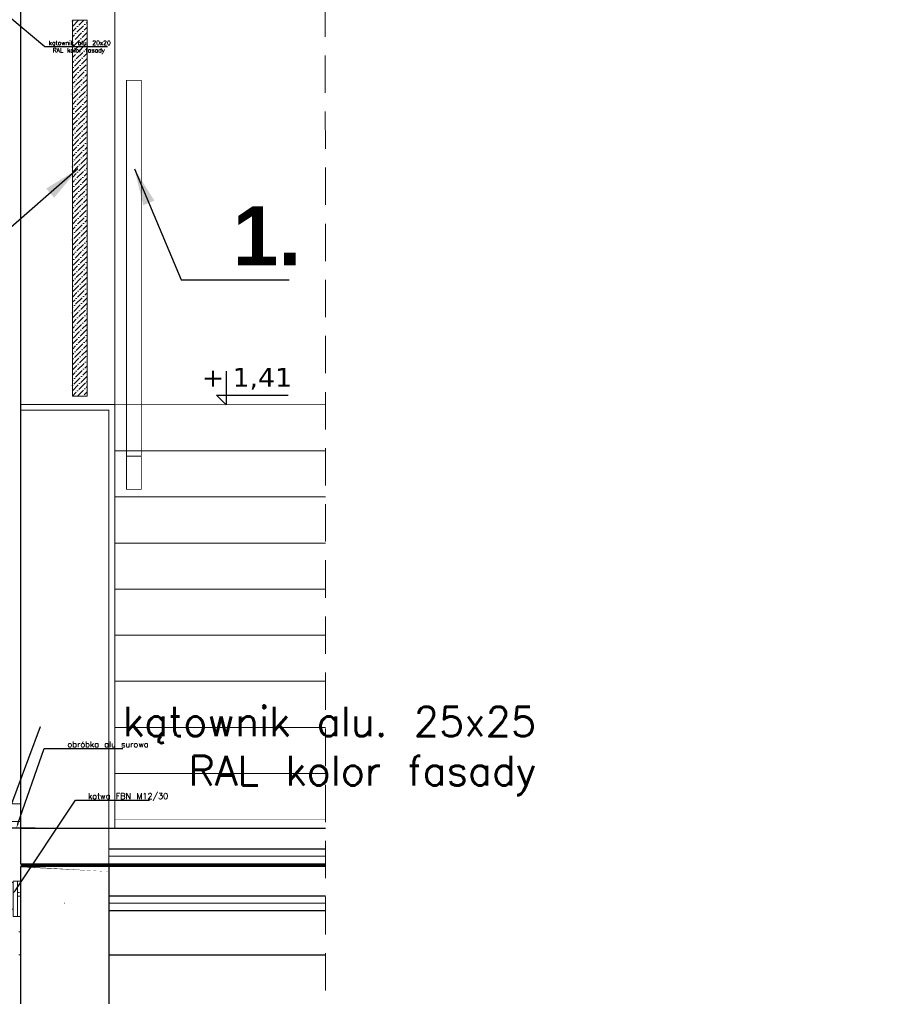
# Model space of a CAD drawing. Extents: x 4615668 to 9294084, y 5325188 to 10688993.
# Tile 146 of 256: x 4635751 to 4636047, y 5331599 to 5331933. Entities that reach past the tile are written whole.
import ezdxf
from ezdxf import colors
from ezdxf.entities.mleader import LeaderData, LeaderLine
from ezdxf.math import Vec2, Vec3

# ---------------------------------------------------------------- set-up
doc = ezdxf.new("R2010")
doc.units = 0
doc.header["$MEASUREMENT"] = 0
for name, pattern in [('1', [0]), ('ACAD_DOTTED', [0.5, 0.25, -0.25]), ('DASHDOT', [25.4, 12.7, -6.35, 0, -6.35]), ('DASHED', [19.049999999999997, 12.7, -6.35])]:
    doc.linetypes.add(name, pattern=pattern)
for name, color, linetype, lineweight in [('00 wymiary', 15, 'Continuous', 15), ('A_wymiary', 152, 'Continuous', 5), ('ATH Al', 5, 'Continuous', 5), ('balustrada', 252, 'Continuous', 5), ('hatch', 253, 'Continuous', 0), ('K-OPISY', 252, 'Continuous', 15), ('kotwy', 170, '1', 5), ('posadzka', 94, 'Continuous', 15), ('sciany - mur', 1, 'Continuous', 30), ('tynk', 252, 'Continuous', 5), ('Wymiat 100', 251, 'Continuous', 5)]:
    doc.layers.add(name, color=color, linetype=linetype, lineweight=lineweight)
for name, color, linetype in [('_', 7, 'Continuous'), ('OPIS', 7, 'Continuous'), ('sciany', 1, 'Continuous'), ('STOLARKA', 4, 'Continuous')]:
    doc.layers.add(name, color=color, linetype=linetype)
doc.styles.add('Arial Narrow 20', font='arial.ttf', dxfattribs={"height": 20})
doc.styles.add('janusz', font='txt', dxfattribs={"height": 10})
doc.styles.add('Simplex', font='simplex.shx')
doc.styles.get("Standard").update_dxf_attribs({"font": 'txt.shx'})
doc.linetypes.add('BATTING', pattern='A,0.00254,-2.54,[134,ltypeshp.shx,S=2.54,R=0,X=-2.54,Y=0],-5.08,[134,ltypeshp.shx,S=2.54,R=180,X=2.54,Y=0],-2.54', length=10.16254)
doc.dimstyles.new('1do50', dxfattribs={"dimscale": 5, "dimtxt": 2.5, "dimasz": 2.5, "dimexe": 2.5, "dimexo": 0.5, "dimgap": 1, "dimtad": 1, "dimdec": 1, "dimrnd": 0.5, "dimzin": 12, "dimdsep": 46, "dimtxsty": 'Simplex', "dimblk": 'OBLIQUE', "dimcen": 0.5, "dimdle": 2.5, "dimclrd": 256, "dimclre": 256, "dimclrt": 256, "dimadec": 1, "dimazin": 3, "dimtfac": 1, "dimtdec": 1, "dimtix": 1, "dimtmove": 0, "dimatfit": 3, "dimfxl": 0, "dimtolj": 1, "dimtzin": 0, "dimarcsym": 0})

# ---------------------------------------------------------------- blocks, each defined once
blk = doc.blocks.new('Z$W@#40D3745B')
at = {"layer": '_', "lineweight": 25, "ltscale": 4}
for p, q in [((8.12045731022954, 28.38340268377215), (8.12045731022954, -3.7355348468e-06)), ((8.12045731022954, -3.7355348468e-06), (-0.0008980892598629, 8.127442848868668)), ((-0.0008980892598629, 8.127442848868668), (60.8210113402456, 8.127442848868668))]:
    blk.add_line(p, q, dxfattribs=at)
blk = doc.blocks.new('_Oblique')
at = {"color": 0, "linetype": 'ByBlock', "lineweight": -2}
blk.add_line((-0.5, -0.5), (0.5, 0.5), dxfattribs=at)
blk = doc.blocks.new('bfgbfgb')
at = {"layer": 'kotwy', "color": 6}
for p, q in [((42173.63733901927, 23166.51272763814), (42173.63733901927, 23046.51272763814)), ((42173.63733901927, 23166.51272763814), (42198.63733901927, 23166.51272763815)), ((42183.63733901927, 23166.51272763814), (42183.63733901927, 23046.51272763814)), ((42198.63733901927, 23166.51272763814), (42198.63733901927, 23046.51272763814)), ((42198.63733901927, 23161.51272763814), (42283.6373390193, 23161.51272763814)), ((42283.6373390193, 23161.51272763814), (42283.6373390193, 23071.51272763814)), ((42198.63733901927, 23071.51272763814), (42283.6373390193, 23071.51272763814)), ((42173.63733901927, 23046.51272763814), (42198.63733901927, 23046.51272763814))]:
    blk.add_line(p, q, dxfattribs=at)
at = {"layer": 'kotwy', "color": 251}
for p, q in [((42229.1373390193, 23123.01272763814), (42256.13733901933, 23123.01272763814)), ((42229.1373390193, 23110.01272763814), (42256.13733901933, 23110.01272763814))]:
    blk.add_line(p, q, dxfattribs=at)
at = {"layer": 'kotwy', "color": 251, "linetype": 'ACAD_DOTTED', "ltscale": 5}
for points in [[(42173.63733901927, 23127.76272763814), (42183.63733901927, 23127.76272763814), (42183.63733901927, 23115.26272763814), (42173.63733901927, 23115.26272763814)], [(42173.63733901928, 23127.76272140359), (42183.63733901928, 23127.76272140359), (42183.63733901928, 23115.26272140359), (42173.63733901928, 23115.26272140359)]]:
    blk.add_lwpolyline(points, close=True, dxfattribs=at)
at = {"layer": 'kotwy', "color": 251}
for centre, start, end in [((42229.1373390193, 23116.51272763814), 90, 270), ((42256.13733901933, 23116.51272763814), 270, 90)]:
    blk.add_arc(centre, 6.5, start, end, dxfattribs=at)
blk = doc.blocks.new('*U5598')
at = {"color": 0, "linetype": 'ByBlock', "lineweight": -2, "transparency": 16777216}
blk.add_lwpolyline([(0, 1), (-98.29447778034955, 1, -0.414213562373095), (-99.29447778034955, 2), (-99.29447778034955, 20.80790216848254), (-100.2944777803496, 20.80790216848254), (-100.2944777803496, 2, 0.414213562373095), (-98.29447778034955, 0), (0, 0)], format="xyb", close=True, dxfattribs=at)
blk = doc.blocks.new('G$CA57B7548')
at = {"layer": 'sciany', "lineweight": 0, "ltscale": 40}
blk.add_line((21.98558205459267, 0), (21.42629796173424, 0), dxfattribs=at)
at = {"layer": '00 wymiary', "lineweight": 5, "xscale": -0.1, "yscale": 0.1, "zscale": 0.1}
blk.add_blockref('bfgbfgb', (4239.349315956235, -2291.651316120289), dxfattribs=at)
at = {"layer": 'ATH Al', "xscale": 0.1, "yscale": 0.1, "zscale": 0.1}
blk.add_blockref('*U5598', (27.02923077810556, 42.99999927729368), dxfattribs=at)

msp = doc.modelspace()

# ---------------------------------------------------------------- hatches: boundary and pattern name
at = {"layer": 'Wymiat 100', "lineweight": 0, "ltscale": 40}
h = msp.add_hatch(dxfattribs=at)
h.set_pattern_fill('ANSI36', color=4, scale=10)
h.set_pattern_definition([(45, (900.4786093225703, 3136.510486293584), (0.6629126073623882, 2.430679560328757), [3.125, -0.625, 0, -0.625])])
h.paths.add_polyline_path([(4635773.654783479, 5331805.491291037), (4635768.654783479, 5331805.491291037), (4635768.654783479, 5331933.082875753), (4635773.654783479, 5331933.082875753)])

# ---------------------------------------------------------------- linework, layer by layer
at = {"color": 1, "lineweight": 0, "ltscale": 40}
msp.add_line((4635751.008705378, 5331645.651777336), (4635854.647177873, 5331645.690363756), dxfattribs=at)
for points in [[(4635751.038347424, 5331646.651790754), (4635854.646833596, 5331646.690367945)], [(4635854.646833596, 5331646.690367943), (4635751.038351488, 5331646.651790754)], [(4635751.008705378, 5331645.651777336), (4635854.647177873, 5331645.690363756)]]:
    msp.add_lwpolyline(points, dxfattribs=at)
at = {"layer": 'balustrada', "lineweight": 0, "ltscale": 40, "const_width": 0.25}
for points in [[(4635792.042313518, 5331785.065195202), (4635787.042313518, 5331785.065195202), (4635787.042313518, 5331912.656779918), (4635792.042313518, 5331912.656779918)], [(4635792.042313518, 5331773.785958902), (4635787.042313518, 5331773.785958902), (4635787.042313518, 5331785.065195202), (4635792.042313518, 5331785.065195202)]]:
    msp.add_lwpolyline(points, close=True, dxfattribs=at)
at = {"layer": 'hatch', "linetype": 'BATTING', "lineweight": 0, "ltscale": 0.2}
for p, q in [((4635781.038347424, 5331649.242198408), (4635854.645944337, 5331649.27334676)), ((4635766.008705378, 5331633.24218499), (4635766.03834743, 5331633.24218499)), ((4635781.008705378, 5331633.24218499), (4635854.65145276, 5331633.273348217))]:
    msp.add_line(p, q, dxfattribs=at)
at = {"layer": 'posadzka', "lineweight": 0, "ltscale": 40}
msp.add_line((4635783.042866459, 5331802.656647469), (4635751.034057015, 5331802.656647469), dxfattribs=at)
at = {"layer": 'posadzka', "lineweight": 0, "ltscale": 40, "const_width": 0.15}
for points in [[(4635783.038347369, 5331802.656647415), (4635854.593137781, 5331802.657508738)], [(4635854.641639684, 5331661.776822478), (4635783.03843826, 5331661.776527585)]]:
    msp.add_lwpolyline(points, dxfattribs=at)
at = {"layer": 'sciany', "ltscale": 40}
for p, q in [((4635751.030486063, 5332416.421728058), (4635751.038351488, 5331646.651790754)), ((4635751.038033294, 5331658.764329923), (4635854.64267589, 5331658.767016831)), ((4635781.038347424, 5331651.776527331), (4635854.645082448, 5331651.776827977)), ((4635751.038351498, 5331645.651777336), (4635751.0383519, 5331599.089861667)), ((4635781.038351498, 5331645.651777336), (4635781.0383519, 5331599.089861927)), ((4635781.038351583, 5331635.776527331), (4635854.650590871, 5331635.776827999)), ((4635781.038351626, 5331630.776527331), (4635854.652312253, 5331630.776828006)), ((4635781.038351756, 5331615.776527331), (4635854.6574764, 5331615.776828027))]:
    msp.add_line(p, q, dxfattribs=at)
at = {"layer": 'sciany', "lineweight": 0, "ltscale": 40}
for p, q in [((4635751.008705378, 5331635.651777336), (4635751.038347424, 5331635.651777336)), ((4635751.008705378, 5331630.651777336), (4635751.038347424, 5331630.651777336)), ((4635751.034056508, 5331623.548962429), (4635750.474772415, 5331623.548962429)), ((4635751.008705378, 5331615.651777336), (4635751.038347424, 5331615.651777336))]:
    msp.add_line(p, q, dxfattribs=at)
at = {"layer": 'sciany', "ltscale": 40, "const_width": 0.3}
msp.add_lwpolyline([(4635751.038347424, 5331646.651790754), (4635781.038347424, 5331646.651790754), (4635781.030486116, 5331800.656647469), (4635751.030486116, 5331800.656647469)], close=True, dxfattribs=at)
msp.add_lwpolyline([(4635751.0383519, 5331599.089861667), (4635751.0383519, 5331645.651777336), (4635781.038351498, 5331645.651777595), (4635781.038351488, 5331599.14734331)], dxfattribs=at)
at = {"layer": 'sciany - mur', "color": 251, "lineweight": 0, "ltscale": 40}
for p, q in [((4635854.598572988, 5331786.870174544), (4635783.042370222, 5331786.869168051)), ((4635854.603961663, 5331771.218000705), (4635783.041878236, 5331771.216994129)), ((4635854.609350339, 5331755.565826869), (4635783.04138625, 5331755.56482021)), ((4635854.614739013, 5331739.913653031), (4635783.040894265, 5331739.91264629)), ((4635854.620127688, 5331724.261479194), (4635783.040402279, 5331724.260472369)), ((4635854.625516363, 5331708.609305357), (4635783.039910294, 5331708.608298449)), ((4635854.630905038, 5331692.957131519), (4635783.039418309, 5331692.956124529)), ((4635854.636293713, 5331677.304957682), (4635783.038926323, 5331677.30395061))]:
    msp.add_line(p, q, dxfattribs=at)
for points in [[(4635751.034301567, 5331802.656262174), (4635751.038347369, 5331802.656262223)], [(4635781.034301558, 5331802.656623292), (4635781.038347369, 5331802.65662334)]]:
    msp.add_lwpolyline(points, dxfattribs=at)
at = {"layer": 'sciany - mur', "color": 252, "linetype": 'DASHDOT', "lineweight": 0}
msp.add_lwpolyline([(4635751.038351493, 5331646.151777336, 1, 1, 0), (4635854.647005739, 5331646.190354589, 1, 1, 0)], format="xyseb", dxfattribs=at)
at = {"layer": 'STOLARKA', "color": 5, "lineweight": 0}
msp.add_lwpolyline([(4635737.030034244, 5331666.971115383), (4635737.030034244, 5331660.971115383), (4635751.030034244, 5331660.971115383), (4635751.030034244, 5331666.971115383)], close=True, dxfattribs=at)
at = {"layer": 'tynk', "lineweight": 0, "ltscale": 40}
msp.add_line((4635783.038347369, 5331658.88491703), (4635783.047490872, 5332021.778651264), dxfattribs=at)
at = {"layer": 'Wymiat 100', "color": 253, "linetype": 'DASHED', "lineweight": 0}
msp.add_line((4635854.381824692, 5332416.446466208), (4635854.663183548, 5331599.199601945), dxfattribs=at)
at = {"layer": 'Wymiat 100', "color": 4, "lineweight": 0, "ltscale": 40}
msp.add_lwpolyline([(4635773.654783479, 5331805.491291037), (4635768.654783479, 5331805.491291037), (4635768.654783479, 5331933.082875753), (4635773.654783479, 5331933.082875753)], close=True, dxfattribs=at)

# ---------------------------------------------------------------- block references
at = {"layer": 'sciany', "linetype": 'Continuous', "xscale": 0.4, "yscale": 0.4, "zscale": 0.4}
msp.add_blockref('Z$W@#40D3745B', (4635817.60309072, 5331802.521357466), dxfattribs=at)
at = {"layer": 'Wymiat 100', "color": 5, "lineweight": 0, "ltscale": 40}
msp.add_blockref('G$CA57B7548', (4635729.033945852, 5331615.778194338), dxfattribs=at)

# ---------------------------------------------------------------- texts
at = {"layer": '_', "lineweight": 25, "ltscale": 4, "insert": (4635812.593944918, 5331815.041616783), "char_height": 6.4, "width": 91.83648797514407, "attachment_point": 1, "rotation": 359.97852154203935, "style": 'janusz'}
msp.add_mtext('{\\W1.2;\\fTahoma|b0|i0|c238|p34;+ 1,41 }', dxfattribs=at)
at = {"layer": 'K-OPISY', "insert": (4635823.088363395, 5331849.886244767), "char_height": 20, "attachment_point": 7, "style": 'Arial Narrow 20'}
msp.add_mtext('{\\fArial|b1|i0|c238|p34;\\C0;1.}', dxfattribs=at)

# ---------------------------------------------------------------- leaders
at = {"layer": 'A_wymiary', "ltscale": 40}
ml = msp.add_multileader_mtext('Standard', dxfattribs=at)
ml.set_content('{\\C146;\\c9000464;kątownik alu. 25x25\\P RAL kolor fasady}', color=4)
ml.set_leader_properties()
ml.build(insert=Vec2(0, 0))
ml.multileader.update_dxf_attribs({"text_right_attachment_type": 6, "dogleg_length": 0.036, "arrow_head_size": 0.018})
ctx = ml.context
ctx.base_point, ctx.char_height, ctx.arrow_head_size, ctx.landing_gap_size, ctx.plane_origin, ctx.plane_x_axis, ctx.plane_y_axis = Vec3(4635757.822219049, 5331693.277599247), 10, 0.018, 0.009, Vec3(4635861.833493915, 5331692.31683383), Vec3(1, -2.775557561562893e-17), Vec3(2.775557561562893e-17, 1)
ctx.right_attachment, ctx.text_align_type = 6, 2
notes = []
notes.append((ctx, [(0, (1, 1, 0), (4635757.786219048, 5331693.277599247), (1, -2.775557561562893e-17), 0.036, [(0, [(4635745.9788213, 5331661.334830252)], 0, [])])]))
ctx.mtext.insert, ctx.mtext.text_direction, ctx.mtext.width, ctx.mtext.defined_height, ctx.mtext.alignment, ctx.mtext.flow_direction = Vec3(4635926.164552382, 5331699.944265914), Vec3(1, -2.775557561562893e-17), 1666.432067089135, 407.4804117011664, 3, 5
at = {"layer": 'K-OPISY', "annotation_type": 0, "has_hookline": 1}
for points, hookline_direction, text_width in [([(4635770.549837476, 5331882.570222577), (4635727.285346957, 5331844.886244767), (4635714.785346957, 5331844.886244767)], 1, 20.13642564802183), ([(4635789.754591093, 5331882.570222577), (4635805.588363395, 5331844.886244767), (4635818.088363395, 5331844.886244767)], 0, 19.16780354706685)]:
    msp.add_leader(points, dimstyle='1do50', override={"dimgap": 1, "dimtad": 1}, dxfattribs=dict(at, hookline_direction=hookline_direction, text_width=text_width))
at = {"layer": 'OPIS', "lineweight": 5, "ltscale": 0.7}
ml = msp.add_multileader_mtext('Standard', dxfattribs=at)
ml.set_content('{\\C146;\\c9000464;kątownik alu. 20x20\\P RAL kolor fasady}', color=4)
ml.set_leader_properties()
ml.build(insert=Vec2(0, 0))
ml.multileader.update_dxf_attribs({"text_left_attachment_type": 6, "text_right_attachment_type": 6, "dogleg_length": 1, "arrow_head_size": 1.5})
ctx = ml.context
ctx.base_point, ctx.char_height, ctx.arrow_head_size, ctx.landing_gap_size, ctx.plane_origin, ctx.plane_x_axis, ctx.plane_y_axis = Vec3(4635760.322587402, 5331924.144032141), 1.5, 1.5, 0.288, Vec3(4635856.799672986, 5331967.328553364), Vec3(1, -2.775557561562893e-17), Vec3(2.775557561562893e-17, 1)
ctx.left_attachment, ctx.right_attachment = 6, 6
notes.append((ctx, [(0, (1, 1, 0), (4635759.322587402, 5331924.144032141), (1, -2.775557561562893e-17), 1, [(0, [(4635746.251215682, 5331935.06674103)], 0, [])])]))
ctx.mtext.insert, ctx.mtext.text_direction, ctx.mtext.width, ctx.mtext.defined_height, ctx.mtext.flow_direction = Vec3(4635760.610587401, 5331926.144032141), Vec3(1, -2.775557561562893e-17), 1666.432067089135, 407.4804117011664, 5
ml = msp.add_multileader_mtext('Standard', dxfattribs=at)
ml.set_content('obróbka alu surowa', color=4)
ml.set_leader_properties()
ml.build(insert=Vec2(0, 0))
ml.multileader.update_dxf_attribs({"text_left_attachment_type": 6, "text_right_attachment_type": 6, "dogleg_length": 1, "arrow_head_size": 1.5})
ctx = ml.context
ctx.base_point, ctx.char_height, ctx.arrow_head_size, ctx.landing_gap_size, ctx.plane_origin, ctx.plane_x_axis, ctx.plane_y_axis = Vec3(4635760.080153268, 5331685.811452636), 2, 1.5, 0.144, Vec3(4635573.584758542, 5331642.018142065), Vec3(1, 4.792667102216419e-16), Vec3(-4.792667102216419e-16, 1)
ctx.left_attachment, ctx.right_attachment, ctx.text_align_type = 6, 6, 2
notes.append((ctx, [(0, (1, 1, 0), (4635759.080153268, 5331685.811452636), (1, 4.792667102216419e-16), 1, [(0, [(4635749.636602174, 5331658.777243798)], 0, [])])]))
ctx.mtext.insert, ctx.mtext.text_direction, ctx.mtext.rotation, ctx.mtext.width, ctx.mtext.defined_height, ctx.mtext.alignment, ctx.mtext.flow_direction = Vec3(4635794.557486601, 5331688.211452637), Vec3(1, 4.792667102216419e-16), 4.792667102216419e-16, 1666.432067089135, 407.4804117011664, 3, 5
ml = msp.add_multileader_mtext('Standard', dxfattribs=at)
ml.set_content('kotwa FBN M12/30', color=4)
ml.set_leader_properties()
ml.build(insert=Vec2(0, 0))
ml.multileader.update_dxf_attribs({"text_left_attachment_type": 6, "text_right_attachment_type": 6, "dogleg_length": 1, "arrow_head_size": 1.5})
ctx = ml.context
ctx.base_point, ctx.char_height, ctx.arrow_head_size, ctx.landing_gap_size, ctx.plane_origin, ctx.plane_x_axis, ctx.plane_y_axis = Vec3(4635770.701675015, 5331668.252022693), 2, 1.5, 0.144, Vec3(4635578.91497855, 5331642.40887), Vec3(1, 4.792667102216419e-16), Vec3(-4.792667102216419e-16, 1)
ctx.left_attachment, ctx.right_attachment, ctx.text_align_type = 6, 6, 2
notes.append((ctx, [(0, (1, 1, 0), (4635769.701675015, 5331668.252022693), (1, 4.792667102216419e-16), 1, [(0, [(4635748.347803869, 5331636.277199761)], 0, [])])]))
ctx.mtext.insert, ctx.mtext.text_direction, ctx.mtext.rotation, ctx.mtext.width, ctx.mtext.defined_height, ctx.mtext.alignment, ctx.mtext.flow_direction = Vec3(4635801.179008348, 5331670.652022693), Vec3(1, 4.792667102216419e-16), 4.792667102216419e-16, 1666.432067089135, 407.4804117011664, 3, 5
for ctx, leaders in notes:
    for number, flags, end, landing, length, lines in leaders:
        leader = LeaderData()
        leader.index, (leader.has_last_leader_line, leader.has_dogleg_vector, leader.attachment_direction) = number, flags
        leader.last_leader_point, leader.dogleg_vector, leader.dogleg_length = Vec3(end), Vec3(landing), length
        for number, points, colour, breaks in lines:
            line = LeaderLine()
            line.index, line.vertices, line.color, line.breaks = number, Vec3.list(points), colors.encode_raw_color(colour), breaks
            leader.lines.append(line)
        ctx.leaders.append(leader)

doc.saveas('drawing.dxf')
